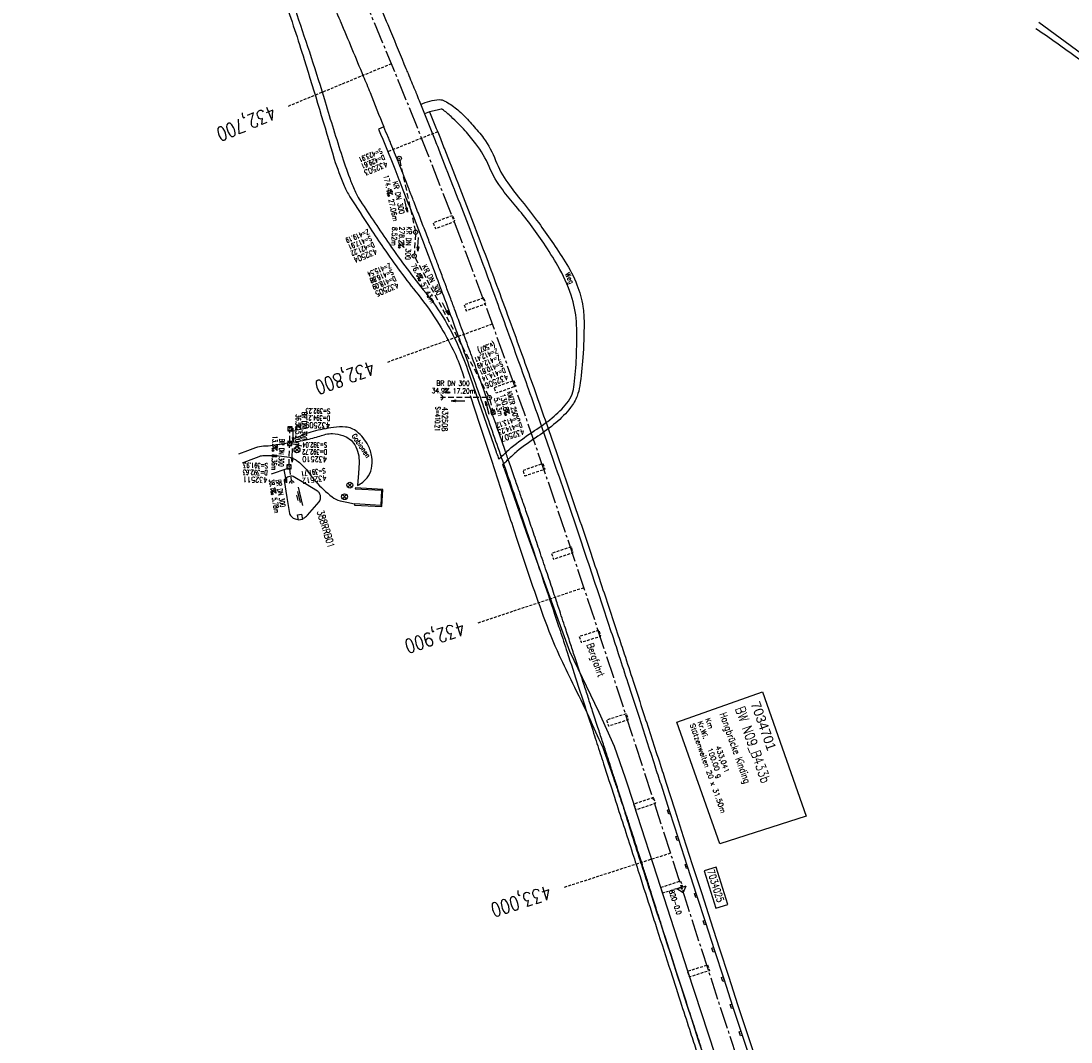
# Model space of a CAD drawing. Extents: x 454519 to 459636, y 422856 to 428936.
# Tile 38 of 82: x 455789 to 456165, y 426449 to 426815. Entities that reach past the tile are written whole.
import ezdxf
from ezdxf.enums import TextEntityAlignment as Align

# ---------------------------------------------------------------- set-up
doc = ezdxf.new("R2010")
doc.units = 0
doc.header["$LTSCALE"] = 2
doc.header["$MEASUREMENT"] = 0
for name, pattern in [('ACHSE', [5.5, 4, -0.5, 0.5, -0.5]), ('AUSGEZOGEN', [0]), ('GESTRICH-X2', [1.5, 1, -0.5]), ('GESTRICHELT', [0.75, 0.5, -0.25])]:
    doc.linetypes.add(name, pattern=pattern)
doc.layers.get('0').update_dxf_attribs({"linetype": 'CONTINUOUS'})
for name, color, linetype in [('ACHSETOP', 1, 'ACHSE'), ('BAUWOTOP', 1, 'AUSGEZOGEN'), ('BAUWUTOP', 1, 'GESTRICHELT'), ('BW-SCHRIFT', 1, 'AUSGEZOGEN'), ('FBR', 8, 'CONTINUOUS'), ('HEKTOM', 1, 'GESTRICHELT'), ('KANAL', 7, 'GESTRICH-X2'), ('MAUER', 7, 'AUSGEZOGEN'), ('Netzknoten_PKT', 7, 'CONTINUOUS'), ('Netzknoten_PKT-NR', 7, 'CONTINUOUS'), ('Netzknoten_SIGNATUR', 7, 'CONTINUOUS'), ('PFEIL', 7, 'CONTINUOUS'), ('RRB', 4, 'AUSGEZOGEN'), ('SCHACHTNR', 6, 'CONTINUOUS'), ('SCHRIFT', 7, 'AUSGEZOGEN'), ('SCHSYMBOL', 7, 'CONTINUOUS'), ('STRASSE', 8, 'CONTINUOUS'), ('TEXTO', 4, 'CONTINUOUS'), ('TEXTU', 4, 'CONTINUOUS'), ('WEG', 8, 'AUSGEZOGEN')]:
    doc.layers.add(name, color=color, linetype=linetype)
doc.styles.add('ROMANS', font='romans.shx', dxfattribs={"width": 0.8})
doc.styles.add('UNIR-O', font='unir_o.shx')

# ---------------------------------------------------------------- blocks, each defined once
blk = doc.blocks.new('30S')
at = {"color": 0}
for p, q in [((-0.75, -0.58), (-0.75, 0)), ((-0.75, 0), (0.75, 0)), ((0.75, 0), (0.75, -0.58)), ((0.75, -0.58), (-0.75, -0.58))]:
    blk.add_line(p, q, dxfattribs=at)
blk.add_point((0, 0), dxfattribs=at)
blk = doc.blocks.new('20')
blk.add_lwpolyline([(-0.75, -0.75), (0.75, -0.75), (0.75, 0.75), (-0.75, 0.75)], close=True)
blk.add_circle((0, 0), 0.676)
blk.add_point((0, 0))
blk = doc.blocks.new('PROM')
blk.add_line((1.57, 1.82), (0.02, 0.02))
for centre, radius in [((0.32, 1.51), 0.317), ((0.94, 0.29), 0.283), ((1.64, 0.29), 0.283)]:
    blk.add_circle(centre, radius)
blk.add_arc((0.99, 2.68), 1.03, 239.1414, 303.3549)
blk = doc.blocks.new('PFEIL2')
at = {"color": 0}
for p, q in [((0.88, 0), (-2.4, -0.01)), ((0.88, -0.27), (0.88, 0.28)), ((0.88, 0.28), (2.43, 0.01)), ((0.91, 0.27), (0.88, 0.26)), ((0.97, 0.26), (0.88, 0.25)), ((1.02, 0.25), (0.88, 0.23)), ((1.07, 0.24), (0.88, 0.21)), ((1.13, 0.23), (0.88, 0.19)), ((1.18, 0.22), (0.88, 0.17)), ((1.24, 0.21), (0.88, 0.15)), ((1.29, 0.21), (0.88, 0.14)), ((1.34, 0.2), (0.88, 0.12)), ((1.4, 0.19), (0.88, 0.1)), ((1.45, 0.18), (0.88, 0.08)), ((1.51, 0.17), (0.88, 0.06)), ((1.56, 0.16), (0.88, 0.04)), ((1.61, 0.15), (0.88, 0.02)), ((1.67, 0.14), (0.88, 0.01)), ((1.72, 0.13), (0.88, -0.01)), ((1.78, 0.12), (0.88, -0.03)), ((1.83, 0.11), (0.88, -0.05)), ((1.88, 0.1), (0.88, -0.07)), ((1.94, 0.09), (0.88, -0.09)), ((2.05, 0.08), (0.88, -0.12)), ((1.99, 0.08), (0.88, -0.11)), ((2.1, 0.07), (0.88, -0.14)), ((2.15, 0.06), (0.88, -0.16)), ((2.21, 0.05), (0.88, -0.18)), ((2.26, 0.04), (0.88, -0.2)), ((2.32, 0.03), (0.88, -0.22)), ((2.37, 0.02), (0.88, -0.23)), ((2.42, 0.01), (0.88, -0.25)), ((2.43, 0.01), (0.88, -0.27))]:
    blk.add_line(p, q, dxfattribs=at)
blk = doc.blocks.new('42')
at = {"color": 0}
blk.add_arc((-0.02, -0.31), 0.91, 12.5363, 167.4637, dxfattribs=at)
blk.add_point((0, 0), dxfattribs=at)
blk = doc.blocks.new('SCHA-R')
for p, q in [((-1.06, 1.06), (1.06, -1.06)), ((-1.06, -1.06), (1.06, 1.06))]:
    blk.add_line(p, q)
blk.add_circle((0, 0), 1.5)
blk.add_point((0, 0))
blk = doc.blocks.new('GST')
at = {"color": 0}
blk.add_circle((0, 0), 0.75, dxfattribs=at)
blk.add_point((0, 0), dxfattribs=at)
blk = doc.blocks.new('10')
blk.add_blockref('GST', (0, 0))
blk = doc.blocks.new('40')
at = {"color": 0}
blk.add_arc((0.02, 0.31), 0.91, 192.5363, 347.4637, dxfattribs=at)
blk.add_point((0, 0), dxfattribs=at)
blk = doc.blocks.new('WASSER2')
at = {"layer": 'TEXTU'}
for p, q in [((-3.34, 0.01), (3.36, 0.01)), ((-1.9, -0.54), (2.16, -0.54)), ((-0.7, -1.16), (1.24, -1.16))]:
    blk.add_line(p, q, dxfattribs=at)
blk = doc.blocks.new('Station_Netzknoten')
at = {"layer": 'Netzknoten_SIGNATUR'}
for p, q in [((-1.75, 0.5), (1.75, 0.5)), ((0, -1.5), (-1.75, 0.5)), ((0, -1.5), (1.75, 0.5))]:
    blk.add_line(p, q, dxfattribs=at)
blk.add_point((0, 0), dxfattribs=at)
blk = doc.blocks.new('PKT')
at = {"color": 0}
blk.add_circle((0, 0), 0.15, dxfattribs=at)
blk.add_point((0, 0), dxfattribs=at)
blk = doc.blocks.new('A$C33513F89')
at = {"layer": 'WEG', "flags": 128}
for points in [[(456308.82, 426658.17, 0.003609), (456311.76, 426661.37, 0.003783), (456314.52, 426664.47, 0.001413), (456316.49, 426666.74, 0.005781), (456316.97, 426667.3, 0.253303), (456317.34, 426669.22, 0.131474), (456315.42, 426672.26, 0.021225), (456310.15, 426676.74, -0.015397), (456302.82, 426682.82, -0.000391), (456293.39, 426691.15, 0.000709), (456288.18, 426695.75, 0.003696), (456274.24, 426707.84, -0.003156), (456257.89, 426721.98, -0.025408), (456240.34, 426739.01, 0.025681), (456222.96, 426755.85, 0.004643), (456206.17, 426770.26, 0.004553), (456188.78, 426784.63, 0.000966), (456187.58, 426785.6, 0.000117), (456177.66, 426793.58, 0.011528), (456167.62, 426801.28, 0.007968), (456152.68, 426811.84)], [(456184.83, 426791.04, -0.000924), (456190.39, 426786.54, -0.004536), (456207.79, 426772.16, -0.004629), (456224.57, 426757.76, -0.025642), (456241.98, 426740.89, 0.025359), (456259.58, 426723.82, 0.003146), (456275.92, 426709.68, -0.003691), (456289.83, 426697.62, -0.000704), (456294.96, 426693.1, 0.00038), (456304.45, 426684.71, 0.014237), (456311.63, 426678.73, -0.017047), (456317.59, 426673.71, -0.134538), (456320.31, 426669.46, -0.253432), (456319.77, 426666.71, -0.005659), (456318.98, 426665.78, -0.001763), (456316.39, 426662.82, -0.003433), (456313.64, 426659.73, -0.003238), (456310.68, 426656.49)]]:
    blk.add_lwpolyline(points, format="xyb", dxfattribs=at)
blk.add_lwpolyline([(456153.74, 426814.22), (456176.61, 426797.32), (456184.82, 426791.03)], dxfattribs=at)

msp = doc.modelspace()

# ---------------------------------------------------------------- linework, layer by layer
at = {"layer": 'ACHSETOP', "flags": 128}
msp.add_lwpolyline([(457915.72, 424851.29, -0.000006), (457913.58, 424853.81, -0.000044), (457913.3, 424854.14), (457897.16, 424873.22, 0.000004), (457889.08, 424882.77, -0.000008), (457881.01, 424892.31, -0.000002), (457872.61, 424902.22, -0.000003), (457864.86, 424911.39), (457848.71, 424930.47, 0.000027), (457843.58, 424936.54, -0.000013), (457838.45, 424942.6, -0.000828), (457837.34, 424943.91, -0.000193), (457832.58, 424949.58, -0.002836), (457826.36, 424957.07, -0.00181), (457816.73, 424968.91, -0.002663), (457809.62, 424977.8, -0.002228), (457801.22, 424988.52, -0.002227), (457793.59, 424998.45, -0.002235), (457786.07, 425008.4, -0.002237), (457778.64, 425018.43, -0.002229), (457771.27, 425028.55, -0.002228), (457764.01, 425038.74, -0.002231), (457756.84, 425048.97, -0.002238), (457749.71, 425059.34, -0.00227), (457742.78, 425069.63, -0.002201), (457734.87, 425081.59, -0.002958), (457729.08, 425090.55, -0.001376), (457721.3, 425102.82, -0.002197), (457716.48, 425110.54, -0.000018), (457715.87, 425111.53, 0.000102), (457715.76, 425111.71, 0.000005), (457709.19, 425122.34, -0.000006), (457702.61, 425132.97), (457689.46, 425154.23), (457676.31, 425175.49), (457663.16, 425196.75, -0.000006), (457656.58, 425207.38, 0.000006), (457650.01, 425218.01), (457636.86, 425239.28), (457623.71, 425260.54, -0.000006), (457617.13, 425271.17, 0.000006), (457610.56, 425281.8), (457597.41, 425303.06), (457584.25, 425324.32, -0.000017), (457577.68, 425334.95, 0.000017), (457571.1, 425345.59, 0.000011), (457564.53, 425356.22, -0.000007), (457557.95, 425366.85, -0.000002), (457550.82, 425378.37, -0.000002), (457544.8, 425388.11, -0.000012), (457538.23, 425398.74, 0.000002), (457531.65, 425409.37, 0.000013), (457522.15, 425424.73, 0.000036), (457518.82, 425430.11, 0.000002), (457518.5, 425430.63, 0.001494), (457513.17, 425439.19, 0.001009), (457505.21, 425451.81, 0.002111), (457499.48, 425460.77, 0.001564), (457491.66, 425472.81, 0.001564), (457484.79, 425483.24, 0.001559), (457477.84, 425493.65, 0.001562), (457470.82, 425504.02, 0.001568), (457463.77, 425514.31, 0.001567), (457456.64, 425524.56, 0.001562), (457449.44, 425534.8, 0.001556), (457442.17, 425544.98, 0.001559), (457434.85, 425555.1, 0.001564), (457427.46, 425565.18, 0.001563), (457420.01, 425575.22, 0.001565), (457412.5, 425585.2, 0.001564), (457404.92, 425595.15, 0.001562), (457397.28, 425605.05, 0.001562), (457389.58, 425614.89, 0.001563), (457381.81, 425624.71, 0.001568), (457374, 425634.44, 0.001561), (457366.14, 425644.12, 0.001554), (457358.17, 425653.79, 0.001558), (457350.15, 425663.42, 0.001564), (457342.11, 425672.95, 0.001572), (457334, 425682.43, 0.001566), (457325.8, 425691.9, 0.00156), (457317.56, 425701.31, 0.001562), (457309.26, 425710.65, 0.00156), (457300.91, 425719.93, 0.001558), (457292.49, 425729.18, 0.001564), (457284, 425738.39, 0.001569), (457275.49, 425747.51, 0.001564), (457266.01, 425757.53, 0.001926), (457258.25, 425765.62, 0.001186), (457247.56, 425776.64, 0.001887), (457240.8, 425783.52, 0.000041), (457237.45, 425786.9, 0.000316), (457237.01, 425787.34, 0.000002), (457228.45, 425795.96, 0.000003), (457223.19, 425801.26), (457205.57, 425819), (457187.95, 425836.74), (457170.34, 425854.48), (457152.72, 425872.22), (457135.11, 425889.96), (457117.49, 425907.69), (457099.87, 425925.43), (457082.26, 425943.17), (457064.64, 425960.91, 0.000014), (457055.83, 425969.78, -0.000014), (457047.03, 425978.65), (457029.41, 425996.39), (457011.79, 426014.13), (456994.18, 426031.87), (456976.56, 426049.61), (456958.95, 426067.35), (456941.33, 426085.09), (456923.71, 426102.82), (456906.1, 426120.56, 0.000014), (456897.29, 426129.43, -0.000014), (456888.48, 426138.3), (456870.86, 426156.04), (456853.25, 426173.78), (456835.63, 426191.52), (456818.02, 426209.26), (456800.4, 426227), (456782.78, 426244.74), (456765.17, 426262.47), (456747.55, 426280.21), (456729.93, 426297.95), (456712.32, 426315.69), (456694.7, 426333.43), (456677.09, 426351.17), (456659.47, 426368.91), (456641.85, 426386.65), (456624.24, 426404.39), (456606.62, 426422.13), (456589.01, 426439.87, 0.000014), (456580.2, 426448.74, -0.000014), (456571.39, 426457.6), (456553.77, 426475.34), (456536.16, 426493.08), (456518.54, 426510.82), (456500.93, 426528.56), (456483.31, 426546.3), (456465.69, 426564.04), (456448.08, 426581.78), (456430.46, 426599.52, 0.000014), (456421.65, 426608.39, -0.000014), (456412.84, 426617.26), (456395.23, 426634.99), (456383.63, 426646.67, 0.000725), (456382.56, 426647.75, 0.000156), (456377.6, 426652.72, 0.002626), (456370.69, 426659.55, 0.001668), (456359.73, 426670.21, 0.002498), (456351.52, 426678.06, 0.002083), (456341.58, 426687.4, 0.002085), (456332.39, 426695.88, 0.002089), (456323.15, 426704.28, 0.002082), (456313.84, 426712.59, 0.002074), (456304.43, 426720.86, 0.002079), (456294.95, 426729.04, 0.002087), (456285.44, 426737.12, 0.002093), (456275.86, 426745.12, 0.002088), (456266.18, 426753.06, 0.002077), (456256.46, 426760.91, 0.002077), (456246.66, 426768.68, 0.002082), (456236.8, 426776.37, 0.002086), (456226.89, 426783.97, 0.002088), (456215.98, 426792.19, 0.002513), (456206.86, 426798.93, 0.001652), (456194.46, 426807.93, 0.002613), (456186.58, 426813.55, 0.000131), (456181.19, 426817.36, 0.000661), (456180.12, 426818.11, 0.000001), (456173.12, 426823.01, -0.000002), (456166.12, 426827.92), (456145.65, 426842.27), (456125.17, 426856.61), (456104.7, 426870.96), (456084.23, 426885.31, 0.000012), (456075.03, 426891.75, -0.000012), (456065.83, 426898.2, -0.00044), (456065.72, 426898.27, -0.000024), (456063.76, 426899.66, -0.003713), (456055.72, 426905.4, -0.002427), (456043.53, 426914.34, -0.004512), (456034.85, 426920.89, -0.003471), (456023.71, 426929.59, -0.003476), (456013.96, 426937.42, -0.003478), (456004.33, 426945.38, -0.003472), (455994.81, 426953.46, -0.003468), (455985.39, 426961.7, -0.003467), (455976.09, 426970.06, -0.003474), (455966.91, 426978.53, -0.003474), (455957.86, 426987.14, -0.003467), (455948.91, 426995.88, -0.00347), (455940.09, 427004.74, -0.003474), (455931.4, 427013.72, -0.003479), (455922.83, 427022.81, -0.003475), (455914.39, 427032.04, -0.003471), (455906.07, 427041.38, -0.003476), (455897.89, 427050.82, -0.00347), (455889.85, 427060.38, -0.003463), (455881.92, 427070.06, -0.00347), (455874.13, 427079.85, -0.003479), (455866.5, 427089.73, -0.003479), (455859, 427099.71, -0.003469), (455851.62, 427109.82, -0.003465), (455844.39, 427120.03, -0.003473), (455837.31, 427130.32, -0.003478), (455830.37, 427140.71, -0.003474), (455823.57, 427151.21, -0.00347), (455816.92, 427161.79, -0.003471), (455810.42, 427172.47, -0.003472), (455804.07, 427183.23, -0.003473), (455797.87, 427194.08, -0.003473), (455791.42, 427205.75, -0.003967), (455785.92, 427216.04, -0.002976), (455778.94, 427229.57, -0.004632), (455774.58, 427238.32, -0.000579), (455770.49, 427246.77, -0.001724), (455769.13, 427249.62, -0.000007), (455765.12, 427258.07, -0.000021), (455763.79, 427260.87), (455753.08, 427283.46), (455742.37, 427306.05), (455731.66, 427328.64, -0.000016), (455726.85, 427338.77, 0.000012), (455722.05, 427348.89, 0.000505), (455721.99, 427349.02, 0.000029), (455720.94, 427351.23, 0.005761), (455716.62, 427360.03, 0.003719), (455709.66, 427373.54, 0.006688), (455704.46, 427383.16, 0.005204), (455697.47, 427395.36, 0.00521), (455691.03, 427406.07, 0.005208), (455684.38, 427416.66, 0.005212), (455677.5, 427427.1, 0.005215), (455670.41, 427437.39, 0.005208), (455663.11, 427447.52, 0.005201), (455655.59, 427457.52, 0.005205), (455647.54, 427467.76, 0.005666), (455639.94, 427477.01, 0.004763), (455630.21, 427488.37, 0.007089), (455623.49, 427495.84, 0.001658), (455615.56, 427504.36, 0.003572), (455611.84, 427508.28, 0.000012), (455608, 427512.26, -0.000027), (455606.32, 427514), (455588.97, 427532), (455571.61, 427550), (455554.26, 427567.99), (455536.91, 427585.99, 0.000014), (455528.23, 427594.99, -0.000014), (455519.55, 427603.99), (455502.2, 427621.98), (455484.85, 427639.98, 0.000002), (455479.31, 427645.72, -0.000001), (455473.77, 427651.47, -0.001156), (455472.6, 427652.69, -0.000265), (455467.53, 427658.01, -0.003963), (455460.87, 427665.1, -0.002525), (455450.56, 427676.37, -0.003728), (455442.98, 427684.88, -0.00312), (455434.07, 427695.16, -0.003121), (455425.99, 427704.71, -0.003125), (455418.05, 427714.35, -0.003131), (455410.22, 427724.09, -0.003129), (455402.51, 427733.93, -0.003124), (455394.93, 427743.86, -0.003122), (455387.47, 427753.9, -0.003123), (455380.13, 427764.03, -0.003127), (455372.93, 427774.24, -0.003128), (455365.85, 427784.53, -0.003125), (455358.9, 427794.93, -0.003121), (455351.83, 427805.8, -0.003366), (455345.4, 427815.97, -0.002883), (455337.58, 427828.68, -0.004268), (455332.42, 427837.34, -0.001081), (455326.42, 427847.67, -0.002226), (455323.54, 427852.71, -0.000009), (455321.01, 427857.17, 0.000021), (455319.97, 427859.01), (455307.64, 427880.76, -0.000002), (455301.48, 427891.64, 0.000005), (455295.32, 427902.52, 0.000005), (455289.16, 427913.39, -0.000006), (455283, 427924.27, -0.000002), (455276.84, 427935.15, -0.000002), (455270.68, 427946.02, -0.000003), (455264.52, 427956.9, 0.000003), (455258.36, 427967.77, 0.000002), (455252.2, 427978.65, 0.000002), (455246.03, 427989.53, 0.000006), (455239.87, 428000.4, -0.000005), (455233.71, 428011.28, -0.000005), (455227.55, 428022.16, 0.000005), (455221.39, 428033.03, 0.000005), (455215.23, 428043.91, -0.000005), (455209.07, 428054.78, -0.000005), (455202.91, 428065.66, 0.000005), (455196.75, 428076.54, 0.000005), (455190.59, 428087.41, -0.000006), (455184.42, 428098.29, -0.000002), (455178.26, 428109.17, -0.000002), (455172.1, 428120.04, -0.000003), (455165.94, 428130.92, 0.000003), (455159.78, 428141.79, 0.000002), (455153.62, 428152.67, 0.000002), (455147.46, 428163.55, 0.000006), (455141.3, 428174.42, -0.000005), (455135.14, 428185.3, -0.000005), (455128.98, 428196.18, 0.000005), (455122.82, 428207.05, 0.000005), (455116.66, 428217.93, -0.000009), (455110.49, 428228.8), (455098.17, 428250.56), (455091.75, 428261.89, 0.000684), (455090.33, 428264.4, 0.000218), (455085.82, 428272.29, 0.001881), (455080.96, 428280.74, 0.001202), (455073.26, 428293.91, 0.001632), (455067.33, 428303.92, 0.001421), (455060.45, 428315.38, 0.001428), (455053.96, 428326.06, 0.001428), (455047.4, 428336.7, 0.00142), (455040.79, 428347.29, 0.001417), (455034.11, 428357.87, 0.001416), (455027.36, 428368.42, 0.00142), (455020.58, 428378.89, 0.001425), (455013.72, 428389.34, 0.001425), (455006.81, 428399.76, 0.001418), (454999.84, 428410.12, 0.001415), (454992.8, 428420.47, 0.001417), (454985.7, 428430.77, 0.00142), (454978.56, 428441.01, 0.001426), (454971.36, 428451.22, 0.001423), (454964.09, 428461.4, 0.00142), (454956.76, 428471.54, 0.001422), (454949.38, 428481.62, 0.001169), (454943.26, 428489.9, 0.001416)], format="xyb", dxfattribs=at)
msp.add_lwpolyline([(455425.56, 427620.83), (455437.39, 427603.7), (455451.64, 427583.15), (455465.92, 427562.64), (455480.24, 427542.14), (455494.57, 427521.66), (455502.11, 427510.87), (455508.9, 427501.17), (455523.23, 427480.69), (455537.55, 427460.19), (455551.84, 427439.68), (455566.11, 427419.15), (455580.33, 427398.59), (455594.51, 427378), (455608.63, 427357.37), (455622.68, 427336.69), (455636.65, 427315.96), (455650.54, 427295.18), (455664.34, 427274.33), (455678.03, 427253.41), (455691.6, 427232.42), (455705.06, 427211.34), (455718.38, 427190.19), (455731.56, 427168.95), (455744.59, 427147.61), (455757.45, 427126.17), (455770.14, 427104.64), (455782.65, 427082.99), (455794.97, 427061.23), (455807.09, 427039.37), (455818.98, 427017.38), (455825.16, 427005.75), (455830.66, 426995.28), (455842.1, 426973.05), (455853.32, 426950.7), (455864.3, 426928.24), (455875.04, 426905.67), (455885.55, 426882.99), (455895.82, 426860.19), (455905.86, 426837.3), (455915.65, 426814.3), (455925.21, 426791.2), (455934.52, 426767.99), (455943.59, 426744.7), (455948.56, 426731.63), (455952.42, 426721.31), (455961.02, 426697.84), (455969.41, 426674.28), (455977.62, 426650.67), (455985.67, 426627), (455993.59, 426603.29), (456001.41, 426579.55), (456009.15, 426555.77), (456016.84, 426531.99), (456024.01, 426509.75), (456024.51, 426508.19), (456032.18, 426484.4), (456039.9, 426460.62), (456047.73, 426436.88), (456055.71, 426413.18), (456063.88, 426389.56), (456072.3, 426366.02), (456081.02, 426342.59), (456090.07, 426319.28), (456099.52, 426296.14), (456109.39, 426273.17), (456119.74, 426250.41), (456130.61, 426227.9), (456142.03, 426205.66), (456154, 426183.72), (456166.52, 426162.08), (456179.57, 426140.76), (456193.16, 426119.77), (456207.26, 426099.13), (456221.87, 426078.84), (456236.99, 426058.93), (456252.6, 426039.41), (456266.67, 426022.68)], dxfattribs=at)
at = {"layer": 'BAUWOTOP'}
for points in [[(456033.31, 426445.54, -0.001033), (456030.86, 426452.97, -0.000544), (456028.58, 426459.97, -0.000266), (456023.93, 426474.3, -0.0004), (456018.89, 426489.93, -0.000917), (456016.7, 426496.77, -0.003006), (456014.88, 426502.62, 0.003729), (456013.4, 426507.34, 0.000011), (456012, 426511.69, 0.000009), (456010.2, 426517.3, 0.000004), (456008, 426524.14, 0.000011), (456007.13, 426526.85, 0.001868), (456005.67, 426531.34, -0.001405), (456003.72, 426537.32, -0.001313), (456001.93, 426542.91, 0.001776), (456000.6, 426547.03, 0.00011), (455999.01, 426551.91, -0.000122), (455997.43, 426556.78, -0.000001), (455995.87, 426561.55, -0.000001), (455993.97, 426567.4, -0.000048), (455992.4, 426572.24, 0.000068), (455990.82, 426577.09, 0.00211), (455989.52, 426581.02, -0.001426), (455987.59, 426586.84, -0.000693), (455985.97, 426591.81, 0.000651), (455984.23, 426597.11, 0.000447), (455981.88, 426604.27, 0.001234), (455981.02, 426606.85, 0.000156), (455980, 426609.88, 0.00007), (455977.76, 426616.54, 0.000026), (455975.29, 426623.87, 0.000062), (455974.26, 426626.94, 0.000416), (455973.06, 426630.48, 0.000241), (455970.98, 426636.6, 0.000453), (455969.22, 426641.75, 0.000517), (455967.67, 426646.26, 0.000378), (455966.04, 426651, 0.000318), (455964.09, 426656.63, 0.000155), (455962.63, 426660.8, 0.000118), (455960.72, 426666.28, 0.000349), (455958.08, 426673.86, 0.001261), (455957.33, 426675.96, 0.000138), (455956.84, 426677.34, 0.000021), (455953.67, 426686.24, 0.000026), (455950.99, 426693.76, 0.000094), (455950.23, 426695.88, 0.001751), (455949.35, 426698.3, 0.00059), (455946.72, 426705.5, 0.0003), (455944.57, 426711.34, 0.000403), (455942.96, 426715.68, 0.000483), (455941.15, 426720.53, 0.000493), (455939.38, 426725.27, 0.00064), (455937.72, 426729.66, 0.000539), (455935.74, 426734.87, 0.000608), (455933.86, 426739.79, 0.000566), (455931.83, 426745.07, 0.000635), (455929.77, 426750.39, 0.000754), (455928.02, 426754.88, 0.000582), (455927.05, 426757.33, 0.000197), (455924.17, 426764.61, 0.000736), (455924.05, 426764.91, 0.000034), (455921.45, 426771.42, 0.0071), (455920.78, 426773.03, 0.003119), (455919.18, 426776.65)], [(455935.6, 426782.07, -0.000987), (455939.45, 426772.5, -0.001803), (455941.53, 426767.24, -0.000012), (455946.29, 426755.07, -0.000462), (455946.41, 426754.76, -0.001491), (455951.21, 426742.31, -0.001458), (455956.04, 426729.55, -0.001452), (455960.12, 426718.59, -0.001277), (455964.69, 426706.11, -0.000823), (455969.3, 426693.33, -0.001052), (455972.88, 426683.32, -0.000883), (455976.95, 426671.76, -0.000926), (455980.79, 426660.73, -0.000857), (455985.62, 426646.72, -0.001068), (455989.45, 426635.47, -0.000536), (455993.32, 426623.95, -0.000517), (455997.32, 426612, -0.000448), (456003.17, 426594.39, -0.001223), (456005.29, 426587.92, -0.000133), (456008.49, 426578.11, -0.000113), (456012.22, 426566.6, -0.000005), (456018.12, 426548.44, -0.0125), (456020.15, 426541.92), (456023.36, 426532), (456026.41, 426522.5), (456029.65, 426512.49), (456033.02, 426502.06), (456036.15, 426492.31), (456039.29, 426482.6), (456042.7, 426472.06), (456045.86, 426462.37), (456049.05, 426452.63), (456052.5, 426442.23)], [(455917.35, 426775.88, -0.001563), (455923.11, 426761.62, -0.002988), (455926.06, 426754.14, -0.000026), (455933.76, 426734.22, -0.001429), (455933.9, 426733.86, -0.000903), (455937.67, 426723.87, -0.001023), (455940.97, 426715.05, -0.001037), (455945.05, 426703.96, -0.00129), (455948.3, 426695.04, -0.000938), (455952.02, 426684.66, -0.001035), (455955.35, 426675.24, -0.000484), (455958.84, 426665.31, -0.000516), (455962.09, 426655.98, -0.000558), (455966.25, 426643.96, -0.00084), (455968.99, 426635.96, -0.000742), (455971.89, 426627.42, -0.000534), (455975.88, 426615.54, -0.000399), (455980.35, 426602.19, -0.000905), (455982.3, 426596.31, -0.000349), (455984.86, 426588.53, -0.000222), (455988.85, 426576.34, -0.000124), (455994.34, 426559.53, -0.000563), (455995.54, 426555.83, -0.000189), (455997.89, 426548.57, 0.000114), (456001.78, 426536.53, 0.000069), (456005.04, 426526.48, -0.000226), (456008.3, 426516.42, -0.000669), (456010.84, 426508.51, 0.000417), (456014.91, 426495.85, 0.000115), (456016.97, 426489.45, 0.000048), (456021.92, 426474.12, 0.000308), (456025.8, 426462.13, 0.000373), (456029.02, 426452.23, 0.001382), (456031.25, 426445.45, 0.000593)], [(455933.76, 426781.33, -0.000987), (455937.61, 426771.76, -0.001803), (455939.68, 426766.51, -0.000012), (455944.44, 426754.35, -0.000462), (455944.56, 426754.04, -0.001491), (455949.36, 426741.6, -0.001458), (455954.18, 426728.85, -0.001452), (455958.26, 426717.91, -0.001277), (455962.82, 426705.43, -0.000823), (455967.43, 426692.66, -0.001052), (455971.01, 426682.65, -0.000883), (455975.08, 426671.1, -0.000926), (455978.92, 426660.08, -0.000857), (455983.74, 426646.08, -0.001068), (455987.57, 426634.83, -0.000536), (455991.44, 426623.32, -0.000517), (455995.43, 426611.38, -0.000448), (456001.28, 426593.76, -0.001223), (456003.41, 426587.3, -0.000133), (456006.6, 426577.49, -0.000113), (456010.34, 426565.99, -0.000005), (456016.23, 426547.82, -0.000015), (456018.34, 426541.33, -0.00004)]]:
    msp.add_lwpolyline(points, format="xyb", dxfattribs=at)
at = {"layer": 'BAUWOTOP', "flags": 128}
for points in [[(455935.6, 426782.07), (455933.76, 426781.33)], [(456018.34, 426541.33), (456021.55, 426531.42), (456024.6, 426521.92), (456027.84, 426511.9), (456031.21, 426501.48), (456034.34, 426491.73), (456037.48, 426482.01), (456040.9, 426471.47), (456044.05, 426461.78), (456047.25, 426452.04), (456050.7, 426441.63), (456053.89, 426431.93), (456057.18, 426422.25), (456060.73, 426411.82), (456064.05, 426402.21), (456067.42, 426392.57), (456071.08, 426382.12), (456074.54, 426372.5), (456078.03, 426362.9), (456081.82, 426352.64), (456085.45, 426343.02)]]:
    msp.add_lwpolyline(points, dxfattribs=at)
at = {"layer": 'BAUWOTOP'}
msp.add_lwpolyline([(455919.18, 426776.65), (455917.35, 426775.88)], dxfattribs=at)
msp.add_lwpolyline([(455918.52, 426640.66), (455918.85, 426646.84), (455909.02, 426647.39), (455909, 426647.02), (455918.39, 426646.51), (455918.09, 426641.05), (455908.7, 426641.61), (455908.67, 426641.22)], close=True, dxfattribs=at)
at = {"layer": 'BAUWUTOP'}
msp.add_line((455938.49, 426774.91), (455920.63, 426767.8), dxfattribs=at)
at = {"layer": 'BAUWUTOP', "flags": 128}
for points in [[(455936.89, 426742.28), (455937.68, 426740.25), (455944.66, 426742.87), (455943.91, 426744.94), (455936.89, 426742.28)], [(455947.97, 426712.89), (455948.7, 426710.85), (455955.74, 426713.38), (455955.01, 426715.46), (455947.97, 426712.89)], [(455965.73, 426685.85), (455966.49, 426683.79), (455959.43, 426681.28), (455958.69, 426683.35), (455965.73, 426685.85)], [(455969.09, 426653.69), (455976.14, 426656.12), (455976.88, 426654.05), (455969.76, 426651.63), (455969.09, 426653.69)], [(455979.24, 426623.91), (455979.92, 426621.84), (455987.04, 426624.18), (455986.36, 426626.27), (455979.24, 426623.91)], [(455989.16, 426594.12), (455989.85, 426592.06), (455996.94, 426594.26), (455996.36, 426596.39), (455989.16, 426594.12)], [(455998.99, 426564.19), (455999.66, 426562.1), (456006.8, 426564.39), (456006.09, 426566.47), (455998.99, 426564.19)], [(456008.75, 426534.13), (456009.45, 426532.05), (456016.56, 426534.44), (456015.81, 426536.51), (456008.75, 426534.13)], [(456025.42, 426506.55), (456026.15, 426504.47), (456019.01, 426502.18), (456018.34, 426504.27), (456025.42, 426506.55)], [(456035.16, 426476.55), (456035.78, 426474.44), (456028.68, 426472.18), (456028.01, 426474.28), (456035.16, 426476.55)]]:
    msp.add_lwpolyline(points, dxfattribs=at)
at = {"layer": 'BW-SCHRIFT'}
msp.add_lwpolyline([(456024.09, 426563.48), (456054.85, 426574.33), (456070.38, 426529.83), (456039.47, 426519.85), (456024.08, 426563.51)], dxfattribs=at)
at = {"layer": 'FBR', "flags": 128}
for points in [[(457176.51, 425850.98, -0.000001), (457160.29, 425867.39, -0.000176)], [(456409.43, 426623.6, 0.000007), (456389.83, 426643.14, 0.001293)], [(455917.58, 426820.59, -0.000863), (455921.6, 426810.92, 0.000628), (455927.12, 426797.61, 0.000114), (455927.88, 426795.77, -0.000036), (455930.32, 426789.93, -0.002995), (455930.71, 426788.98, -0.000991), (455931.85, 426786.12)]]:
    msp.add_lwpolyline(points, format="xyb", dxfattribs=at)
at = {"layer": 'FBR'}
msp.add_lwpolyline([(455828.33, 426975.95, -0.001328), (455834.86, 426963.16, -0.002676), (455838.05, 426956.79, -0.000019), (455847.65, 426937.36, -0.000916), (455847.84, 426936.96, -0.000794), (455853.32, 426925.71, -0.001016), (455857.57, 426916.91, -0.001301), (455861.51, 426908.66, -0.00096), (455866.78, 426897.47, -0.001309), (455871.64, 426887.05, -0.001338), (455876.33, 426876.84, -0.001651), (455881.85, 426864.64, -0.002384), (455885.6, 426856.16, -0.000423), (455889.01, 426848.34, -0.000254), (455894.67, 426835.3, -0.000275), (455900.04, 426822.9, -0.00042), (455903.55, 426814.78, -0.002674), (455903.69, 426814.44, -0.000047), (455911.85, 426794.9, -0.003447), (455914.28, 426788.97, -0.001667), (455919.18, 426776.65)], format="xyb", dxfattribs=at)
at = {"layer": 'FBR', "flags": 128}
msp.add_lwpolyline([(455931.85, 426786.12), (455933.76, 426781.33)], dxfattribs=at)
at = {"layer": 'HEKTOM'}
for p, q in [((455921.91, 426799.28), (455884.91, 426784.03)), ((455958.03, 426706.03), (455920.47, 426692.34)), ((455990.84, 426611.59), (455952.91, 426598.94)), ((456021.84, 426516.5), (455983.75, 426504.25))]:
    msp.add_line(p, q, dxfattribs=at)
at = {"layer": 'KANAL'}
for p, q in [((455924.9, 426764.66), (455930.41, 426739.7)), ((455930.53, 426738.22), (455930.14, 426731.21)), ((455930.45, 426729.8), (455956.65, 426680.38)), ((455956.25, 426679.72), (455940.4, 426679.79)), ((455957.18, 426678.99), (455958.15, 426675.19)), ((455885.53, 426664.03), (455885.59, 426667.72)), ((455885.28, 426655.69), (455885.5, 426662.53)), ((455885.41, 426654.19), (455886.09, 426649.97))]:
    msp.add_line(p, q, dxfattribs=at)
at = {"layer": 'MAUER'}
for points in [[(455909.8, 426648.24, 0.100307), (455913.21, 426651.01, 0.12161), (455914.78, 426654.28, 0.087129), (455914.92, 426658.47, 0.084049), (455913.59, 426662.61, 0.10379), (455909.59, 426667.52, 0.150928), (455905.49, 426669.16, 0.054582), (455901.15, 426669.03, 0.031902), (455893.89, 426667.55, 0.026716), (455890.8, 426666.53, 0.022206), (455887.22, 426664.95)], [(455887.39, 426663.88, 0.012404), (455891.11, 426664.55, 0.017158), (455893.77, 426665.19, 0.0101), (455896.35, 426665.96, -0.012506), (455898.43, 426666.57, -0.083278), (455900.89, 426666.8, -0.055859), (455904.48, 426666.14, -0.186171), (455908.79, 426662.78, -0.152511), (455910.34, 426656.37), (455910.09, 426652.64), (455909.8, 426648.24)]]:
    msp.add_lwpolyline(points, format="xyb", dxfattribs=at)
at = {"layer": 'Netzknoten_PKT-NR'}
msp.add_lwpolyline([(456042.43, 426498.2), (456038.21, 426511.55), (456033.92, 426510.19), (456038.14, 426496.84)], close=True, dxfattribs=at)
at = {"layer": 'RRB'}
for points in [[(455890.02, 426636.35, 0.021017), (455890.38, 426636.49, 0.111088), (455891.89, 426637.59), (455894.39, 426640.46), (455896.03, 426642.34, 0.117701), (455896.44, 426643.12, 0.087511), (455896.53, 426644.29, 0.103945), (455896.15, 426645.46, 0.128105), (455895.45, 426646.18), (455891.19, 426648.78), (455886.77, 426651.47, 0.191229), (455885.94, 426651.61, 0.091732), (455884.38, 426650.96, 0.054014), (455883.58, 426650.31, 0.240132), (455883.51, 426650.08), (455884.51, 426643.94)], [(455884.51, 426643.94), (455885.46, 426638.18, 0.133289), (455885.78, 426637.49, 0.073387), (455886.79, 426636.58, 0.077497), (455887.52, 426636.24, 0.064943), (455888.47, 426636.1, 0.005782), (455888.58, 426636.1, 0.111088)]]:
    msp.add_lwpolyline(points, format="xyb", dxfattribs=at)
at = {"layer": 'SCHACHTNR'}
for p, q in [((455886.3, 426667.69), (455887.49, 426667.94)), ((455891.87, 426668.77), (455887.49, 426667.94)), ((455886.27, 426663.25), (455889.87, 426662.4)), ((455884.44, 426654.22), (455878.87, 426652.28))]:
    msp.add_line(p, q, dxfattribs=at)
at = {"layer": 'SCHSYMBOL', "flags": 128}
msp.add_lwpolyline([(455888.31, 426637.74), (455889.73, 426637.97), (455890.07, 426636.03), (455888.63, 426635.79), (455888.31, 426637.74)], dxfattribs=at)
at = {"layer": 'STRASSE'}
for points in [[(455867.33, 426659.56), (455870.47, 426660.77), (455873.36, 426661.87, -0.04969), (455876.18, 426662.44, -0.007851), (455877.79, 426662.47, -0.031543)], [(455868.56, 426656.35), (455871.71, 426657.55), (455874.59, 426658.66, -0.083468), (455876.29, 426659, -0.027339), (455881.53, 426658.88, -0.031543), (455885.48, 426658.33, -0.070175), (455887.17, 426657.72, -0.047974), (455888.54, 426656.83, -0.03013), (455890.47, 426655.09, -0.044075), (455892.37, 426652.77, 0.033017), (455894.83, 426649.63, 0.043805), (455900.67, 426644.16, 0.110445), (455903.56, 426642.79), (455905.93, 426642.24), (455908.7, 426641.61)]]:
    msp.add_lwpolyline(points, format="xyb", dxfattribs=at)
at = {"layer": 'STRASSE', "flags": 128}
msp.add_lwpolyline([(455877.79, 426662.47), (455887.39, 426663.88)], dxfattribs=at)
at = {"layer": 'WEG', "flags": 128}
for points in [[(455480.94, 427416.6, -0.029238), (455482.46, 427416.83, -0.154168), (455484.98, 427416.3, -0.025049), (455488.68, 427413.95, -0.037559), (455490.93, 427412.09, -0.007487), (455496.3, 427406.77, 0.00728), (455501.82, 427401.3, 0.011724), (455513.15, 427390.89, -0.020208), (455519.62, 427384.74, -0.029324), (455524.62, 427378.96, 0.017429), (455532.78, 427369.03, 0.016113), (455552.15, 427348.45, -0.021127), (455566.77, 427332.6, -0.003829), (455579.9, 427316.86, 0.00459), (455590.87, 427303.74, 0.000091), (455609.01, 427282.48, 0.000202), (455617.2, 427272.88, 0.000439), (455629.52, 427258.49, -0.000298), (455647.63, 427237.34, -0.002787), (455654.96, 427228.67, -0.001589), (455667.69, 427213.36, -0.014414), (455680.71, 427196.62, -0.00619), (455709.41, 427156.43, -0.005486), (455729.11, 427127.43, -0.005515), (455748.07, 427098.17, -0.008801), (455774.39, 427054.86, -0.012539), (455791.55, 427023.69, -0.005836), (455800.3, 427006.34, 0.007413), (455807.22, 426992.7, 0.006612), (455816.06, 426976.44, -0.007306), (455824.04, 426961.7, -0.007427), (455831.19, 426947.54, -0.003339), (455846.4, 426915.68, -0.006393), (455861.57, 426882.27, -0.01168), (455869.2, 426863.68, -0.007762), (455870.03, 426861.43, -0.00045), (455883.61, 426822.36, -0.007941), (455890.71, 426800.77, -0.00485), (455901.43, 426765.14)], [(455482.82, 427419.48, -0.032375), (455484.82, 427419.19, -0.073254), (455485.66, 427418.88, -0.015881), (455488.41, 427417.26, -0.02707), (455489.93, 427416.17, -0.004651), (455492.11, 427414.4, -0.022213), (455492.54, 427414.01, -0.000328), (455494.77, 427411.8, 0.000217), (455498.14, 427408.46, 0.000035), (455502.4, 427404.24, 0.00013), (455503.55, 427403.11, 0.013208), (455506.92, 427399.94, -0.005629), (455514.94, 427392.64, -0.002567), (455520.26, 427387.64, -0.011272), (455521.44, 427386.47, -0.013491), (455522.32, 427385.5, -0.002775), (455526.46, 427380.65, -0.008402), (455531.54, 427374.41, 0.013942), (455534.65, 427370.69, 0.011669), (455540.57, 427364.28, -0.005201), (455554.03, 427350.09, -0.000909), (455567.55, 427335.5, -0.010904), (455568.64, 427334.25, -0.002286), (455572.78, 427329.31, 0.001045), (455581.79, 427318.49, 0.000051), (455592.4, 427305.81, 0.001437), (455592.78, 427305.36, 0.000905), (455595.18, 427302.54, 0.000138), (455610.92, 427284.09, 0.000009), (455618.75, 427274.92, 0.000189), (455619.1, 427274.51, 0.000133), (455619.85, 427273.62, 0.000009), (455631.58, 427259.92, 0.000144), (455642.18, 427247.55, -0.000207), (455649.54, 427238.95, -0.001423), (455650.34, 427238.01, -0.000191), (455656.27, 427230.99, -0.001893), (455661.42, 427224.85, -0.001177), (455669.64, 427214.92, -0.006445), (455674.98, 427208.26, -0.003783), (455683.84, 427196.74, -0.006561), (455695.32, 427181.16, -0.004628), (455711.1, 427158.71, -0.001888), (455722.28, 427142.36, -0.002717), (455729.94, 427130.93, -0.003164), (455737.75, 427118.97, -0.001952), (455750.2, 427099.47, -0.004855), (455764.97, 427075.63, -0.005489), (455777.6, 427054.29, -0.004872), (455788.35, 427035.22, -0.009123), (455793.8, 427024.87, -0.000808), (455798.33, 427015.85, 0.000894), (455802.43, 427007.7, 0.000292), (455809.01, 426994.68, 0.004699), (455809.43, 426993.88, 0.00332), (455811.27, 426990.45, -0.000883), (455818.28, 426977.6, -0.00017), (455824.19, 426966.69, -0.000483), (455826.27, 426962.85, -0.006927), (455828.05, 426959.44, -0.002184), (455833.49, 426948.53, -0.003151), (455838.76, 426937.67, -0.001642), (455848.67, 426916.73, -0.003224), (455858.29, 426895.89, -0.004875), (455864.43, 426882.01, -0.004803), (455869.23, 426870.56, -0.009339), (455871.53, 426864.6, -0.000382), (455871.95, 426863.46, -0.000474), (455872.28, 426862.55, -0.002935), (455877.55, 426847.68, -0.001784), (455885.99, 426823.15, -0.001369), (455888.07, 426816.97, -0.000551), (455893.18, 426801.59, -0.007712), (455898.19, 426785.65, 0.006274), (455904.29, 426766.05, 0.012041), (455907.42, 426757.17, 0.023857), (455909.31, 426752.81, 0.03061), (455910.86, 426750.1, 0.005118), (455921.23, 426734.63, 0.020347), (455934.2, 426717.25, -0.0365), (455941.12, 426707.33, -0.026368), (455945.45, 426699.09, -0.024417), (455949.19, 426689.77), (455955.95, 426670.25), (455959.39, 426660.29, 0.011202), (455959.56, 426659.83, 0.00235), (455960.42, 426657.69)], [(455932.43, 426784.66, -0.10854), (455939.08, 426786.44, -0.140382), (455941.11, 426785.95, -0.041616), (455945.19, 426783.18, -0.037534), (455949.17, 426779.43, -0.009973), (455953.04, 426775.04, -0.018782), (455954.95, 426772.59, -0.0651), (455959.23, 426764.68, 0.063949), (455963.57, 426756.62, 0.016807), (455968.64, 426750.03, -0.014225), (455974.66, 426742.27, -0.008261), (455979.31, 426735.69, -0.007573), (455984.15, 426728.36, -0.04831), (455988.34, 426720.15, -0.055069), (455990.46, 426712.35, -0.03875), (455990.91, 426706.53, -0.018074), (455990.46, 426694.03, -0.018843), (455989.35, 426683.89, -0.051454), (455988.42, 426680.27, -0.080417), (455986.09, 426676.12, -0.049915), (455980.75, 426670.66, -0.028211), (455974.33, 426665.87, 0.024221), (455966.81, 426660.35, 0.01614), (455965.28, 426659.03, 0.00739), (455962.09, 426655.98)], [(455960.42, 426657.69, -0.008722), (455963.99, 426661.06, -0.018486), (455965.76, 426662.56, -0.023212), (455973.2, 426667.88, 0.02756), (455979.43, 426672.41, 0.047245), (455984.78, 426677.68, 0.094632), (455986.62, 426680.97, 0.051169), (455987.38, 426684.4, 0.01849), (455988.15, 426694.05, 0.010365), (455988.32, 426702.04, 0.016944), (455988.16, 426706.93, 0.063341), (455986.31, 426716.36, 0.05257), (455981.53, 426726.9, 0.013349), (455976.46, 426735.05, 0.015687), (455971.75, 426741.72, 0.017549), (455966.46, 426748.25, -0.019721), (455961.77, 426754.08, -0.056818), (455956.93, 426762.46, 0.058104), (455952.17, 426770.65, 0.024323), (455948.3, 426775.32, 0.020764), (455943.31, 426780.35, 0.025853), (455940.18, 426782.96, 0.224053), (455939.7, 426783.06), (455938.32, 426782.73), (455935.6, 426782.07)]]:
    msp.add_lwpolyline(points, format="xyb", dxfattribs=at)
at = {"layer": 'WEG'}
for points in [[(455901.43, 426765.14, 0.018333), (455905.05, 426755.54, 0.042855), (455907.08, 426751.65, 0.00308), (455914.38, 426740.37, 0.004834), (455919.14, 426733.26, 0.018511), (455931.45, 426716.6, -0.029124), (455939.05, 426705.85, -0.026516), (455944.05, 426696.79, -0.032383), (455947.24, 426688.95), (455947.99, 426686.7)], [(455950.08, 426680.41), (455953.5, 426670.17), (455957.79, 426657.29, -0.004793), (455960.66, 426648.37, 0.002347), (455966.45, 426630.13, 0.009349), (455976.31, 426601.38, 0.018809), (455982.02, 426587.39, 0.010265), (455986.74, 426577.47, -0.008375), (455992.58, 426565.34, -0.001901), (455997.47, 426554.65, -0.015983), (455998, 426553.36, -0.006986), (455998.13, 426553, -0.000229), (456001.86, 426542.17, -0.002522), (456003.22, 426538.16, -0.001382), (456005.64, 426530.83)]]:
    msp.add_lwpolyline(points, format="xyb", dxfattribs=at)
at = {"layer": 'WEG', "flags": 128}
for points in [[(455962.09, 426655.98), (455961.84, 426655.76)], [(455962.33, 426654.32), (455961.84, 426655.76)], [(455962.33, 426654.32), (455970.22, 426631.47), (455985.71, 426588.94), (455996.21, 426567.03), (456001.72, 426554.84), (456005.65, 426543.46), (456008.75, 426534.13)]]:
    msp.add_lwpolyline(points, dxfattribs=at)
at = {"layer": 'WEG', "extrusion": (0, 0, -1), "flags": 128}
msp.add_lwpolyline([(-456047.85, 426414.32), (-456037.81, 426444.38), (-456028.01, 426474.28), (-456018.34, 426504.27), (-456008.75, 426534.13)], dxfattribs=at)
msp.add_lwpolyline([(-456123.47, 426257.84, -0.041701), (-456122.78, 426263.59, -0.064797), (-456121.56, 426267.13, -0.050632), (-456116.04, 426275.89, -0.082624), (-456111.35, 426280.2, -0.064322), (-456105.37, 426283.08, 0.057333), (-456098.63, 426286.22, 0.0283), (-456089.94, 426292.24, 0.111217), (-456088.22, 426294.35, 0.020561), (-456086.03, 426299.2, 0.004538), (-456077.23, 426321.67, 0.000173), (-456065.89, 426351.43, 0.002577), (-456065.14, 426353.44, 0.00157), (-456059.55, 426368.75, 0.001953), (-456055.14, 426381.09, 0.001365), (-456049.22, 426398.01, 0.001539), (-456044.06, 426413.05, 0.00098), (-456038.77, 426428.71, 0.00125), (-456034.68, 426441.01, 0.001173), (-456034.29, 426442.18, 0.000023), (-456014.53, 426503.05, 0.001046), (-456012.38, 426509.71, 0.00033), (-456005.64, 426530.83)], format="xyb", dxfattribs=at)

# ---------------------------------------------------------------- block references
at = {"layer": 'Netzknoten_PKT'}
msp.add_blockref('PKT', (456025.92, 426503.8), dxfattribs=at)
at = {"layer": 'Netzknoten_SIGNATUR', "rotation": 17.87109781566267}
msp.add_blockref('Station_Netzknoten', (456025.92, 426503.8), dxfattribs=at)
at = {"layer": 'PFEIL'}
for p, rotation in [((455927.13, 426748.51), 281.8972896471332), ((455931.48, 426734.61), 267.3339078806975), ((455941.3, 426711.52), 297.6853110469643), ((455945.78, 426678.6), 179.5177782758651), ((455956.2, 426676.12), 103.7373897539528), ((455886.77, 426666.31), 269.1849), ((455886.4, 426659.07), 268.3131), ((455883.97, 426651.56), 279.5389)]:
    msp.add_blockref('PFEIL2', p, dxfattribs=dict(at, rotation=rotation))
at = {"layer": 'RRB', "rotation": 283.1981621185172}
msp.add_blockref('WASSER2', (455889.29, 426644.37), dxfattribs=at)
at = {"layer": 'SCHSYMBOL'}
for p in [(455924.74, 426765.39), (455930.58, 426738.97), (455930.1, 426730.46), (455957, 426679.72)]:
    msp.add_blockref('10', p, dxfattribs=at)
for name, p, rotation in [('40', (455939.8, 426679.79), 94.22841423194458), ('20', (455958.34, 426674.46), 104.2333113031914), ('20', (455885.59, 426668.48), 356.7584038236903), ('20', (455885.52, 426663.28), 357.7111937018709), ('20', (455885.27, 426654.92), 268.5399684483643), ('42', (455886.23, 426649.22), 11.9721677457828), ('30S', (456021.55, 426531.42), 287.9167298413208), ('30S', (456024.6, 426521.92), 288.2836648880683), ('30S', (456027.84, 426511.9), 288.4646786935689), ('30S', (456031.21, 426501.48), 287.2727943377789), ('30S', (456034.34, 426491.73), 286.5089488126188), ('30S', (456037.48, 426482.01), 287.3350106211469), ('30S', (456040.9, 426471.47), 287.3846116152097), ('30S', (456044.05, 426461.78), 286.7347035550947), ('30S', (456047.25, 426452.04), 288.4031658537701)]:
    msp.add_blockref(name, p, dxfattribs=dict(at, rotation=rotation))
at = {"layer": 'SCHSYMBOL', "xscale": 0.7, "yscale": 0.7, "zscale": 0.7}
for p in [(455888.12, 426661), (455907.04, 426648.37), (455905.15, 426644.21)]:
    msp.add_blockref('SCHA-R', p, dxfattribs=at)
at = {"layer": 'STRASSE'}
msp.add_blockref('A$C33513F89', (0, 0), dxfattribs=at)
at = {"layer": 'TEXTU'}
for p, rotation in [((455920.3, 426753.61), 281.8972896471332), ((455924.58, 426735.18), 267.3339078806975), ((455930.98, 426723.07), 297.6853110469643), ((455940.89, 426681.27), 359.5177782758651), ((455962.16, 426675.06), 283.7373897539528), ((455887.64, 426670.08), 269.1848999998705), ((455879.3, 426662.4), 268.0960951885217), ((455878.66, 426646.76), 279.5389)]:
    msp.add_blockref('PROM', p, dxfattribs=dict(at, rotation=rotation))

# ---------------------------------------------------------------- texts
at = {"layer": 'BW-SCHRIFT'}
for s, height, style, p in [('7034701', 3.5, 'UNIR-O', (456050.5, 426570.11)), ('Stützenweiten 20 x 31.50m', 1.8, 'ROMANS', (456028.76, 426562.58)), ('Kr.Wi.', 1.8, 'ROMANS', (456031.52, 426563.55)), ('Km', 1.8, 'ROMANS', (456034.31, 426564.6)), ('100.00 g', 1.8, 'ROMANS', (456035.05, 426553.82)), ('433,041', 1.8, 'ROMANS', (456037.98, 426554.62))]:
    msp.add_text(s, height=height, rotation=289.4379, dxfattribs=dict(at, style=style)).set_placement(p)
at = {"layer": 'BW-SCHRIFT', "style": 'ROMANS', "width": 0.8}
for s, height, p in [('Hangbrücke Kinding', 2.5, (456039.4, 426566.46)), ('BW N09_B433b', 3.5, (456044.97, 426568.32))]:
    msp.add_text(s, height=height, rotation=289.4379, dxfattribs=at).set_placement(p)
at = {"layer": 'HEKTOM', "style": 'ROMANS', "width": 0.8}
for s, rotation, p in [('432,700', 202.3805, (455879.34, 426784.47)), ('432,800', 200.0311, (455914.91, 426692.97)), ('432,900', 198.431, (455947.34, 426599.72)), ('433,000', 197.8495, (455978.22, 426505.09))]:
    msp.add_text(s, height=5, rotation=rotation, dxfattribs=at).set_placement(p)
at = {"layer": 'Netzknoten_PKT-NR', "style": 'ROMANS', "width": 0.8}
msp.add_text('7034025', height=2.5, rotation=287.5709, dxfattribs=at).set_placement((456035.05, 426510.12))
at = {"layer": 'Netzknoten_PKT-NR', "style": 'ROMANS', "width": 0.75}
msp.add_text('820-0.0', height=1.8, rotation=288.2641, dxfattribs=at).set_placement((456024.17, 426494.31), align=Align.RIGHT)
at = {"layer": 'RRB', "style": 'ROMANS', "width": 0.8}
msp.add_text('388RRB01', height=2.5, rotation=287.0578, dxfattribs=at).set_placement((455895.19, 426638.96))
at = {"layer": 'SCHACHTNR', "style": 'ROMANS'}
for s, height, rotation, width, p in [('S=423.91', 1.8, 202.2563, 0.6, (455918.18, 426769.03)), ('D=429.61', 1.8, 202.2563, 0.6, (455919.14, 426766.73)), ('432503', 2, 202.2563, 0.7, (455920.07, 426764.41)), ('Z=419.19', 1.8, 202.2563, 0.6, (455913.51, 426740.06)), ('S=417.91', 1.8, 202.2563, 0.6, (455914.41, 426737.74)), ('D=421.22', 1.8, 202.2563, 0.6, (455915.36, 426735.44)), ('432504', 2, 202.2563, 0.7, (455916.3, 426733.12)), ('Z=415.54', 1.8, 202.2563, 0.6, (455921.28, 426727.96)), ('S=416.88', 1.8, 202.2563, 0.6, (455922.17, 426725.64)), ('D=418.09', 1.8, 202.2563, 0.6, (455923.13, 426723.34)), ('432505', 2, 202.2563, 0.7, (455924.06, 426721.02)), ('(v.507)', 1.8, 202.2563, 0.6, (455958.58, 426699.71)), ('Z=412.41', 1.8, 202.2563, 0.6, (455959.57, 426697.37)), ('Z=412.49', 1.8, 202.2563, 0.6, (455960.48, 426695.06)), ('S=410.81', 1.8, 202.2563, 0.6, (455961.39, 426692.75)), ('D=414.14', 1.8, 202.2563, 0.6, (455962.34, 426690.45)), ('432506', 2, 202.2563, 0.7, (455963.28, 426688.12)), ('S=392.23', 1.8, 178.9868, 0.6, (455900.04, 426675.73)), ('S=410.21', 1.8, 268.8306, 0.6, (455937.67, 426676.51)), ('432508', 2, 268.8306, 0.7, (455940.18, 426676.45)), ('D=394.21', 1.8, 178.9868, 0.6, (455899.99, 426673.23)), ('S=413.12', 1.8, 198.702, 0.6, (455967.58, 426673.29)), ('432509', 2, 178.9868, 0.7, (455899.94, 426670.72)), ('D=414.23', 1.8, 198.702, 0.6, (455968.39, 426670.94)), ('432507', 2, 198.702, 0.7, (455969.18, 426668.56)), ('D=392.72', 1.8, 179.8658, 0.6, (455898.87, 426661.15)), ('S=392.04', 1.8, 179.8658, 0.6, (455898.89, 426663.65)), ('432510', 2, 179.8658, 0.7, (455898.85, 426658.64)), ('D=392.63', 1.8, 178.5365, 0.6, (455877.63, 426653.67)), ('S=391.93', 1.8, 178.5365, 0.6, (455877.72, 426656.18)), ('S=391.71', 1.8, 187.3252, 0.6, (455898.23, 426654.45)), ('432511', 2, 178.5365, 0.7, (455877.58, 426651.19)), ('432512', 2, 187.3252, 0.7, (455898.57, 426651.96))]:
    msp.add_text(s, height=height, rotation=rotation, dxfattribs=dict(at, width=width)).set_placement(p)
at = {"layer": 'SCHRIFT', "style": 'ROMANS', "width": 0.8}
for s, height, rotation, p in [('Weg', 1.8, 294.9123, (455984.03, 426724.04)), ('Gabionen', 1.8, 303.9983, (455907.63, 426666)), ('Bergfahrt', 2.5, 289.3338, (455991.82, 426591.25))]:
    msp.add_text(s, height=height, rotation=rotation, dxfattribs=at).set_placement(p)
at = {"layer": 'TEXTO', "style": 'ROMANS'}
for s, rotation, width, p in [('KR DN 300', 281.8973, 0.75, (455923.65, 426751.2)), ('KR DN 300', 267.3339, 0.75, (455927.16, 426735.06)), ('KR DN 300', 297.6853, 0.75, (455935.62, 426721.46)), ('BR DN 300', 359.5178, 0.75, (455943.99, 426683.95)), ('KMZR 250', 283.7374, 0.6, (455964.38, 426677.34)), ('BR DN 300', 269.1849, 0.6, (455889.85, 426669.64)), ('BR DN 300', 268.0961, 0.6, (455881.68, 426660.02)), ('BR DN 300', 279.5389, 0.6, (455881.38, 426645.3))]:
    msp.add_text(s, height=1.8, rotation=rotation, dxfattribs=dict(at, width=width)).set_placement(p, align=Align.CENTER)
at = {"layer": 'TEXTU', "style": 'ROMANS'}
for s, rotation, width, p in [('174.4', 281.8973, 0.75, (455919.12, 426759.3)), ('27.06m', 281.8973, 0.75, (455920.91, 426750.69)), ('8.52m', 267.3339, 0.75, (455922.26, 426740.88)), ('278.2', 267.3339, 0.75, (455924.87, 426740.99)), ('76.4', 297.6853, 0.75, (455928.86, 426727.12)), ('57.43m', 297.6853, 0.75, (455932.36, 426720.43)), ('34.9', 359.5178, 0.75, (455936.33, 426681.3)), ('17.20m', 359.5178, 0.75, (455943.89, 426681.24)), ('5.43m', 283.7374, 0.75, (455958.62, 426679.48)), ('130.8', 283.7374, 0.75, (455960.8, 426680.81)), ('36.5', 269.1849, 0.6, (455887.69, 426673.74)), ('13.2', 268.0961, 0.6, (455879.42, 426666.07)), ('5.20m', 269.1849, 0.6, (455887.62, 426667.75)), ('8.36m', 268.0961, 0.6, (455879.2, 426659.42)), ('38.1', 279.5389, 0.6, (455878.05, 426650.38)), ('5.78m', 279.5389, 0.6, (455879.14, 426643.79))]:
    msp.add_text(s, height=1.8, rotation=rotation, dxfattribs=dict(at, width=width)).set_placement(p)

doc.saveas('drawing.dxf')
